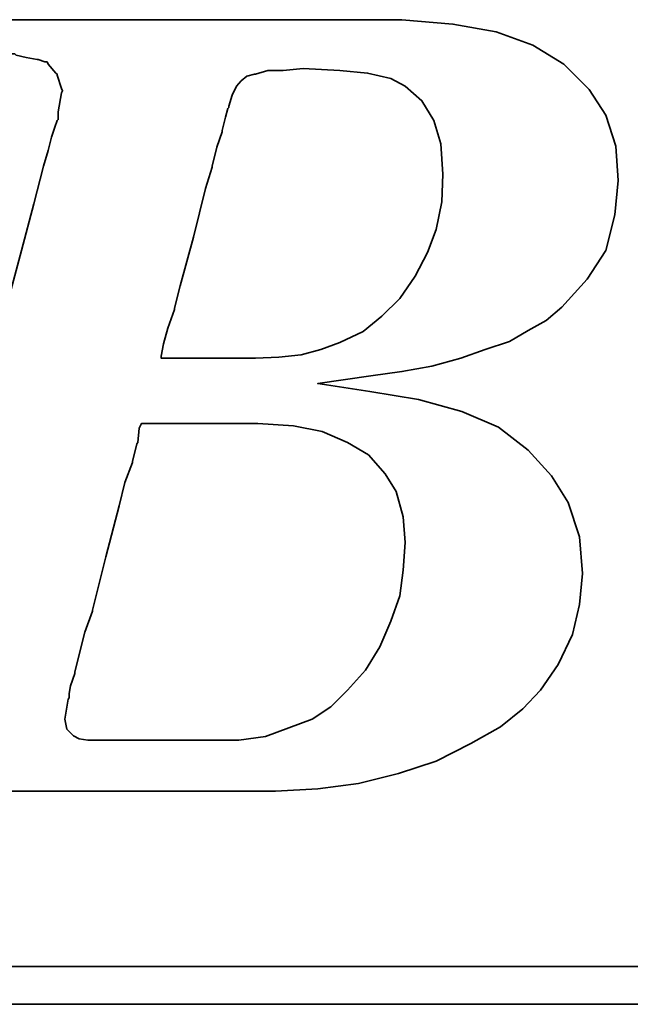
# Model space of a CAD drawing. Extents: x 23 to 255, y 52 to 193.
# Tile 31 of 52: x 175.41 to 177.37, y 112.86 to 116.01. Entities that reach past the tile are written whole.
import ezdxf

# ---------------------------------------------------------------- set-up
doc = ezdxf.new("R2010")
doc.units = 0
doc.header["$LTSCALE"] = 3
doc.header["$MEASUREMENT"] = 0
doc.layers.add('DIM', color=4, linetype='CONTINUOUS')
doc.layers.add('layer 1', color=7, linetype='CONTINUOUS')

# ---------------------------------------------------------------- blocks, each defined once
blk = doc.blocks.new('TBI MOTION logo(完整正式版)')
at = {"layer": 'layer 1', "color": 22, "lineweight": 35}
for points, knots in [([(-64.65375, -6.86375), (-64.65375, -6.86375), (-64.84375, -7.29625), (-64.84375, -7.29625), (-64.84375, -7.29625), (-64.84375, -7.29625), (-64.86875, -7.34375), (-64.86875, -7.34375), (-64.86875, -7.34375), (-64.86875, -7.34375), (-64.86875, -7.36875), (-64.86875, -7.36875), (-64.86875, -7.36875), (-64.86875, -7.36875), (-65.15375, -7.65375), (-65.15375, -7.65375), (-65.15375, -7.65375), (-65.15375, -7.65375), (-65.17875, -7.65375), (-65.17875, -7.65375), (-65.17875, -7.65375), (-65.17875, -7.65375), (-65.20375, -7.67875), (-65.20375, -7.67875), (-65.20375, -7.67875), (-65.20375, -7.67875), (-65.58875, -7.87125), (-65.58875, -7.87125), (-65.58875, -7.87125), (-65.58875, -7.87125), (-65.63375, -7.87125), (-65.63375, -7.87125), (-65.63375, -7.87125), (-65.63375, -7.87125), (-65.65875, -7.89375), (-65.65875, -7.89375), (-65.65875, -7.89375), (-65.65875, -7.89375), (-66.09375, -7.94375), (-66.09375, -7.94375), (-66.09375, -7.94375), (-66.09375, -7.94375), (-66.11375, -7.94375), (-66.11375, -7.94375), (-66.11375, -7.94375), (-66.11375, -7.94375), (-66.16375, -7.94375), (-66.16375, -7.94375), (-66.16375, -7.94375), (-66.16375, -7.94375), (-66.30875, -7.94375), (-66.30875, -7.94375), (-66.30875, -7.94375), (-66.30875, -7.94375), (-66.69375, -7.94375), (-66.69375, -7.94375), (-66.69375, -7.94375), (-66.69375, -7.94375), (-67.07375, -7.94375), (-67.07375, -7.94375), (-67.07375, -7.94375), (-67.07375, -7.94375), (-67.12375, -7.94375), (-67.12375, -7.94375), (-67.12375, -7.94375), (-67.12375, -7.94375), (-67.12375, -7.96625), (-67.12375, -7.96625), (-67.12375, -7.96625), (-67.12375, -7.96625), (-67.14875, -7.99125), (-67.14875, -7.99125), (-67.14875, -7.99125), (-67.14875, -7.99125), (-67.24375, -8.34875), (-67.24375, -8.34875), (-67.24375, -8.34875), (-67.24375, -8.34875), (-67.31375, -8.68625), (-67.31375, -8.68625), (-67.31375, -8.68625), (-67.31375, -8.68625), (-67.26875, -8.68625), (-67.26875, -8.68625), (-67.26875, -8.68625), (-67.26875, -8.68625), (-67.07375, -8.68625), (-67.07375, -8.68625), (-67.07375, -8.68625), (-67.07375, -8.68625), (-66.54875, -8.68625), (-66.54875, -8.68625), (-66.54875, -8.68625), (-66.54875, -8.68625), (-65.82625, -8.68625), (-65.82625, -8.68625), (-65.82625, -8.68625), (-65.82625, -8.68625), (-65.01375, -8.68625), (-65.01375, -8.68625), (-65.01375, -8.68625), (-65.01375, -8.68625), (-64.05375, -8.68625), (-64.05375, -8.68625), (-64.05375, -8.68625), (-64.05375, -8.68625), (-62.08375, -8.68625), (-62.08375, -8.68625), (-62.08375, -8.68625), (-62.08375, -8.68625), (-60.06875, -8.68625), (-60.06875, -8.68625), (-60.06875, -8.68625), (-60.06875, -8.68625), (-59.10875, -8.68625), (-59.10875, -8.68625), (-59.10875, -8.68625), (-59.10875, -8.68625), (-58.29375, -8.68625), (-58.29375, -8.68625), (-58.29375, -8.68625), (-58.29375, -8.68625), (-57.57375, -8.68625), (-57.57375, -8.68625), (-57.57375, -8.68625), (-57.57375, -8.68625), (-57.04875, -8.68625), (-57.04875, -8.68625), (-57.04875, -8.68625), (-57.04875, -8.68625), (-56.85375, -8.68625), (-56.85375, -8.68625), (-56.85375, -8.68625), (-56.85375, -8.68625), (-56.70875, -8.68625), (-56.70875, -8.68625), (-56.70875, -8.68625), (-56.70875, -8.68625), (-56.61375, -8.68625), (-56.61375, -8.68625), (-56.61375, -8.68625), (-56.61375, -8.68625), (-56.56875, -8.68625), (-56.56875, -8.68625), (-56.56875, -8.68625), (-56.56875, -8.68625), (-55.65375, -8.63875), (-55.65375, -8.63875), (-55.65375, -8.63875), (-55.65375, -8.63875), (-54.76875, -8.51875), (-54.76875, -8.51875), (-54.76875, -8.51875), (-54.76875, -8.51875), (-53.90375, -8.30375), (-53.90375, -8.30375), (-53.90375, -8.30375), (-53.90375, -8.30375), (-53.08875, -8.03875), (-53.08875, -8.03875), (-53.08875, -8.03875), (-53.08875, -8.03875), (-52.34375, -7.65375), (-52.34375, -7.65375), (-52.34375, -7.65375), (-52.34375, -7.65375), (-51.69875, -7.29625), (-51.69875, -7.29625), (-51.69875, -7.29625), (-51.69875, -7.29625), (-51.21875, -6.91125), (-51.21875, -6.91125), (-51.21875, -6.91125), (-51.21875, -6.91125), (-50.83375, -6.50375), (-50.83375, -6.50375), (-50.83375, -6.50375), (-50.83375, -6.50375), (-50.44875, -5.94875), (-50.44875, -5.94875), (-50.44875, -5.94875), (-50.44875, -5.94875), (-50.13875, -5.30375), (-50.13875, -5.30375), (-50.13875, -5.30375), (-50.13875, -5.30375), (-49.99375, -4.65375), (-49.99375, -4.65375), (-49.99375, -4.65375), (-49.99375, -4.65375), (-49.92375, -3.98375), (-49.92375, -3.98375), (-49.92375, -3.98375), (-49.92375, -3.98375), (-49.99375, -3.19374), (-49.99375, -3.19374), (-49.99375, -3.19374), (-49.99375, -3.19374), (-50.23374, -2.44874), (-50.23374, -2.44874), (-50.23374, -2.44874), (-50.23374, -2.44874), (-50.59375, -1.87374), (-50.59375, -1.87374), (-50.59375, -1.87374), (-50.59375, -1.87374), (-51.09875, -1.31874), (-51.09875, -1.31874), (-51.09875, -1.31874), (-51.09875, -1.31874), (-51.74375, -0.81875), (-51.74375, -0.81875), (-51.74375, -0.81875), (-51.74375, -0.81875), (-52.53875, -0.48125), (-52.53875, -0.48125), (-52.53875, -0.48125), (-52.53875, -0.48125), (-53.47375, -0.21875), (-53.47375, -0.21875), (-53.47375, -0.21875), (-53.47375, -0.21875), (-54.52875, -0.04874), (-54.52875, -0.04874), (-54.52875, -0.04874), (-54.52875, -0.04874), (-55.65375, 0.12125), (-55.65375, 0.12125), (-55.65375, 0.12125), (-55.65375, 0.12125), (-54.50375, 0.28624), (-54.50375, 0.28624), (-54.50375, 0.28624), (-54.50375, 0.28624), (-53.83375, 0.38124), (-53.83375, 0.38124), (-53.83375, 0.38124), (-53.83375, 0.38124), (-53.18375, 0.50125), (-53.18375, 0.50125), (-53.18375, 0.50125), (-53.18375, 0.50125), (-52.55875, 0.66874), (-52.55875, 0.66874), (-52.55875, 0.66874), (-52.55875, 0.66874), (-52.03375, 0.86124), (-52.03375, 0.86124), (-52.03375, 0.86124), (-52.03375, 0.86124), (-51.50374, 1.03124), (-51.50374, 1.03124), (-51.50374, 1.03124), (-51.50374, 1.03124), (-51.09875, 1.27125), (-51.09875, 1.27125), (-51.09875, 1.27125), (-51.09875, 1.27125), (-50.71375, 1.48624), (-50.71375, 1.48624), (-50.71375, 1.48624), (-50.71375, 1.48624), (-50.37625, 1.77625), (-50.37625, 1.77625), (-50.37625, 1.77625), (-50.37625, 1.77625), (-49.82375, 2.37625), (-49.82375, 2.37625), (-49.82375, 2.37625), (-49.82375, 2.37625), (-49.41875, 2.99625), (-49.41875, 2.99625), (-49.41875, 2.99625), (-49.41875, 2.99625), (-49.22375, 3.76625), (-49.22375, 3.76625), (-49.22375, 3.76625), (-49.22375, 3.76625), (-49.15375, 4.50874), (-49.15375, 4.50874), (-49.15375, 4.50874), (-49.15375, 4.50874), (-49.20375, 5.25125), (-49.20375, 5.25125), (-49.20375, 5.25125), (-49.20375, 5.25125), (-49.41875, 5.92625), (-49.41875, 5.92625), (-49.41875, 5.92625), (-49.41875, 5.92625), (-49.77875, 6.47625), (-49.77875, 6.47625), (-49.77875, 6.47625), (-49.77875, 6.47625), (-50.33125, 7.02624), (-50.33125, 7.02624), (-50.33125, 7.02624), (-50.33125, 7.02624), (-51.00125, 7.43625), (-51.00125, 7.43625), (-51.00125, 7.43625), (-51.00125, 7.43625), (-51.79375, 7.72625), (-51.79375, 7.72625), (-51.79375, 7.72625), (-51.79375, 7.72625), (-52.72875, 7.89124), (-52.72875, 7.89124), (-52.72875, 7.89124), (-52.72875, 7.89124), (-53.83375, 7.98625), (-53.83375, 7.98625), (-53.83375, 7.98625), (-53.83375, 7.98625), (-53.92875, 7.98625), (-53.92875, 7.98625), (-53.92875, 7.98625), (-53.92875, 7.98625), (-54.26375, 7.98625), (-54.26375, 7.98625), (-54.26375, 7.98625), (-54.26375, 7.98625), (-54.74375, 7.98625), (-54.74375, 7.98625), (-54.74375, 7.98625), (-54.74375, 7.98625), (-55.36875, 7.98625), (-55.36875, 7.98625), (-55.36875, 7.98625), (-55.36875, 7.98625), (-56.13375, 7.98625), (-56.13375, 7.98625), (-56.13375, 7.98625), (-56.13375, 7.98625), (-56.94875, 7.98625), (-56.94875, 7.98625), (-56.94875, 7.98625), (-56.94875, 7.98625), (-58.77625, 7.98625), (-58.77625, 7.98625), (-58.77625, 7.98625), (-58.77625, 7.98625), (-60.59875, 7.98625), (-60.59875, 7.98625), (-60.59875, 7.98625), (-60.59875, 7.98625), (-61.41375, 7.98625), (-61.41375, 7.98625), (-61.41375, 7.98625), (-61.41375, 7.98625), (-62.17875, 7.98625), (-62.17875, 7.98625), (-62.17875, 7.98625), (-62.17875, 7.98625), (-62.80375, 7.98625), (-62.80375, 7.98625), (-62.80375, 7.98625), (-62.80375, 7.98625), (-63.30625, 7.98625), (-63.30625, 7.98625), (-63.30625, 7.98625), (-63.30625, 7.98625), (-63.57375, 7.98625), (-63.57375, 7.98625), (-63.57375, 7.98625), (-63.57375, 7.98625), (-63.57375, 7.96375), (-63.57375, 7.96375), (-63.57375, 7.96375), (-63.57375, 7.96375), (-63.59875, 7.94125), (-63.59875, 7.94125), (-63.59875, 7.94125), (-63.59875, 7.94125), (-63.69375, 7.55625), (-63.69375, 7.55625), (-63.69375, 7.55625), (-63.69375, 7.55625), (-63.76375, 7.24624), (-63.76375, 7.24624), (-63.76375, 7.24624), (-63.76375, 7.24624), (-63.23875, 7.24624), (-63.23875, 7.24624), (-63.23875, 7.24624), (-63.23875, 7.24624), (-62.75875, 7.24624), (-62.75875, 7.24624), (-62.75875, 7.24624), (-62.75875, 7.24624), (-62.61125, 7.24624), (-62.61125, 7.24624), (-62.61125, 7.24624), (-62.61125, 7.24624), (-62.56625, 7.24624), (-62.56625, 7.24624), (-62.56625, 7.24624), (-62.56625, 7.24624), (-62.22875, 7.24624), (-62.22875, 7.24624), (-62.22875, 7.24624), (-62.22875, 7.24624), (-62.20375, 7.24624), (-62.20375, 7.24624), (-62.20375, 7.24624), (-62.20375, 7.24624), (-62.17875, 7.21875), (-62.17875, 7.21875), (-62.17875, 7.21875), (-62.17875, 7.21875), (-61.96375, 7.17125), (-61.96375, 7.17125), (-61.96375, 7.17125), (-61.96375, 7.17125), (-61.72375, 7.12624), (-61.72375, 7.12624), (-61.72375, 7.12624), (-61.72375, 7.12624), (-61.70375, 7.12624), (-61.70375, 7.12624), (-61.70375, 7.12624), (-61.70375, 7.12624), (-61.55875, 7.07624), (-61.55875, 7.07624), (-61.55875, 7.07624), (-61.55875, 7.07624), (-61.50875, 7.07624), (-61.50875, 7.07624), (-61.50875, 7.07624), (-61.50875, 7.07624), (-61.48375, 7.02624), (-61.48375, 7.02624), (-61.48375, 7.02624), (-61.48375, 7.02624), (-61.31875, 6.83375), (-61.31875, 6.83375), (-61.31875, 6.83375), (-61.31875, 6.83375), (-61.29375, 6.81125), (-61.29375, 6.81125), (-61.29375, 6.81125), (-61.29375, 6.81125), (-61.29375, 6.78625), (-61.29375, 6.78625), (-61.29375, 6.78625), (-61.29375, 6.78625), (-61.19875, 6.50124), (-61.19875, 6.50124), (-61.19875, 6.50124), (-61.19875, 6.50124), (-61.17375, 6.45124), (-61.17375, 6.45124), (-61.17375, 6.45124), (-61.17375, 6.45124), (-61.19875, 6.40625), (-61.19875, 6.40625), (-61.19875, 6.40625), (-61.19875, 6.40625), (-61.26875, 5.99624), (-61.26875, 5.99624), (-61.26875, 5.99624), (-61.26875, 5.99624), (-61.26875, 5.85125), (-61.26875, 5.85125), (-61.26875, 5.85125), (-61.26875, 5.85125), (-61.26875, 5.82625), (-61.26875, 5.82625), (-61.26875, 5.82625), (-61.26875, 5.82625), (-61.29375, 5.80625), (-61.29375, 5.80625), (-61.29375, 5.80625), (-61.29375, 5.80625), (-61.34125, 5.66125), (-61.34125, 5.66125), (-61.34125, 5.66125), (-61.34125, 5.66125), (-61.41375, 5.44625), (-61.41375, 5.44625), (-61.41375, 5.44625), (-61.41375, 5.44625), (-61.48375, 5.15625), (-61.48375, 5.15625), (-61.48375, 5.15625), (-61.48375, 5.15625), (-61.58375, 4.82124), (-61.58375, 4.82124), (-61.58375, 4.82124), (-61.58375, 4.82124), (-61.79875, 4.00375), (-61.79875, 4.00375), (-61.79875, 4.00375), (-61.79875, 4.00375), (-62.05875, 2.99625), (-62.05875, 2.99625), (-62.05875, 2.99625), (-62.05875, 2.99625), (-62.34875, 1.91625), (-62.34875, 1.91625), (-62.34875, 1.91625), (-62.34875, 1.91625), (-62.97375, -0.41124), (-62.97375, -0.41124), (-62.97375, -0.41124), (-62.97375, -0.41124), (-63.59875, -2.75875), (-63.59875, -2.75875), (-63.59875, -2.75875), (-63.59875, -2.75875), (-63.88375, -3.86374), (-63.88375, -3.86374), (-63.88375, -3.86374), (-63.88375, -3.86374), (-64.14875, -4.82374), (-64.14875, -4.82374), (-64.14875, -4.82374), (-64.14875, -4.82374), (-64.36375, -5.64125), (-64.36375, -5.64125), (-64.36375, -5.64125), (-64.36375, -5.64125), (-64.43625, -5.97625), (-64.43625, -5.97625), (-64.43625, -5.97625), (-64.43625, -5.97625), (-64.50875, -6.28625), (-64.50875, -6.28625), (-64.50875, -6.28625), (-64.50875, -6.28625), (-64.50875, -6.30875), (-64.50875, -6.30875), (-64.50875, -6.30875), (-64.50875, -6.30875), (-64.57875, -6.50375), (-64.57875, -6.50375), (-64.57875, -6.50375), (-64.57875, -6.50375), (-64.62875, -6.69625), (-64.62875, -6.69625), (-64.62875, -6.69625), (-64.62875, -6.69625), (-64.62875, -6.76875), (-64.62875, -6.76875), (-64.62875, -6.76875), (-64.62875, -6.76875), (-64.62875, -6.81375), (-64.62875, -6.81375), (-64.62875, -6.81375), (-64.62875, -6.81375), (-64.62875, -6.83875), (-64.62875, -6.83875), (-64.62875, -6.83875), (-64.62875, -6.83875), (-64.65375, -6.86375), (-64.65375, -6.86375)], [0, 0, 0, 0, 0.00719424, 0.00719424, 0.00719424, 0.00719424, 0.01438849, 0.01438849, 0.01438849, 0.01438849, 0.02158273, 0.02158273, 0.02158273, 0.02158273, 0.02877698, 0.02877698, 0.02877698, 0.02877698, 0.03597122, 0.03597122, 0.03597122, 0.03597122, 0.04316547, 0.04316547, 0.04316547, 0.04316547, 0.05035971, 0.05035971, 0.05035971, 0.05035971, 0.05755396, 0.05755396, 0.05755396, 0.05755396, 0.0647482, 0.0647482, 0.0647482, 0.0647482, 0.07194245, 0.07194245, 0.07194245, 0.07194245, 0.07913669, 0.07913669, 0.07913669, 0.07913669, 0.08633094, 0.08633094, 0.08633094, 0.08633094, 0.09352518, 0.09352518, 0.09352518, 0.09352518, 0.10071942, 0.10071942, 0.10071942, 0.10071942, 0.10791367, 0.10791367, 0.10791367, 0.10791367, 0.11510791, 0.11510791, 0.11510791, 0.11510791, 0.12230216, 0.12230216, 0.12230216, 0.12230216, 0.1294964, 0.1294964, 0.1294964, 0.1294964, 0.13669065, 0.13669065, 0.13669065, 0.13669065, 0.14388489, 0.14388489, 0.14388489, 0.14388489, 0.15107914, 0.15107914, 0.15107914, 0.15107914, 0.15827338, 0.15827338, 0.15827338, 0.15827338, 0.16546763, 0.16546763, 0.16546763, 0.16546763, 0.17266187, 0.17266187, 0.17266187, 0.17266187, 0.17985612, 0.17985612, 0.17985612, 0.17985612, 0.18705036, 0.18705036, 0.18705036, 0.18705036, 0.1942446, 0.1942446, 0.1942446, 0.1942446, 0.20143885, 0.20143885, 0.20143885, 0.20143885, 0.20863309, 0.20863309, 0.20863309, 0.20863309, 0.21582734, 0.21582734, 0.21582734, 0.21582734, 0.22302158, 0.22302158, 0.22302158, 0.22302158, 0.23021583, 0.23021583, 0.23021583, 0.23021583, 0.23741007, 0.23741007, 0.23741007, 0.23741007, 0.24460432, 0.24460432, 0.24460432, 0.24460432, 0.25179856, 0.25179856, 0.25179856, 0.25179856, 0.25899281, 0.25899281, 0.25899281, 0.25899281, 0.26618705, 0.26618705, 0.26618705, 0.26618705, 0.27338129, 0.27338129, 0.27338129, 0.27338129, 0.28057554, 0.28057554, 0.28057554, 0.28057554, 0.28776978, 0.28776978, 0.28776978, 0.28776978, 0.29496403, 0.29496403, 0.29496403, 0.29496403, 0.30215827, 0.30215827, 0.30215827, 0.30215827, 0.30935252, 0.30935252, 0.30935252, 0.30935252, 0.31654676, 0.31654676, 0.31654676, 0.31654676, 0.32374101, 0.32374101, 0.32374101, 0.32374101, 0.33093525, 0.33093525, 0.33093525, 0.33093525, 0.3381295, 0.3381295, 0.3381295, 0.3381295, 0.34532374, 0.34532374, 0.34532374, 0.34532374, 0.35251799, 0.35251799, 0.35251799, 0.35251799, 0.35971223, 0.35971223, 0.35971223, 0.35971223, 0.36690647, 0.36690647, 0.36690647, 0.36690647, 0.37410072, 0.37410072, 0.37410072, 0.37410072, 0.38129496, 0.38129496, 0.38129496, 0.38129496, 0.38848921, 0.38848921, 0.38848921, 0.38848921, 0.39568345, 0.39568345, 0.39568345, 0.39568345, 0.4028777, 0.4028777, 0.4028777, 0.4028777, 0.41007194, 0.41007194, 0.41007194, 0.41007194, 0.41726619, 0.41726619, 0.41726619, 0.41726619, 0.42446043, 0.42446043, 0.42446043, 0.42446043, 0.43165468, 0.43165468, 0.43165468, 0.43165468, 0.43884892, 0.43884892, 0.43884892, 0.43884892, 0.44604317, 0.44604317, 0.44604317, 0.44604317, 0.45323741, 0.45323741, 0.45323741, 0.45323741, 0.46043165, 0.46043165, 0.46043165, 0.46043165, 0.4676259, 0.4676259, 0.4676259, 0.4676259, 0.47482014, 0.47482014, 0.47482014, 0.47482014, 0.48201439, 0.48201439, 0.48201439, 0.48201439, 0.48920863, 0.48920863, 0.48920863, 0.48920863, 0.49640288, 0.49640288, 0.49640288, 0.49640288, 0.50359712, 0.50359712, 0.50359712, 0.50359712, 0.51079137, 0.51079137, 0.51079137, 0.51079137, 0.51798561, 0.51798561, 0.51798561, 0.51798561, 0.52517986, 0.52517986, 0.52517986, 0.52517986, 0.5323741, 0.5323741, 0.5323741, 0.5323741, 0.53956835, 0.53956835, 0.53956835, 0.53956835, 0.54676259, 0.54676259, 0.54676259, 0.54676259, 0.55395683, 0.55395683, 0.55395683, 0.55395683, 0.56115108, 0.56115108, 0.56115108, 0.56115108, 0.56834532, 0.56834532, 0.56834532, 0.56834532, 0.57553957, 0.57553957, 0.57553957, 0.57553957, 0.58273381, 0.58273381, 0.58273381, 0.58273381, 0.58992806, 0.58992806, 0.58992806, 0.58992806, 0.5971223, 0.5971223, 0.5971223, 0.5971223, 0.60431655, 0.60431655, 0.60431655, 0.60431655, 0.61151079, 0.61151079, 0.61151079, 0.61151079, 0.61870504, 0.61870504, 0.61870504, 0.61870504, 0.62589928, 0.62589928, 0.62589928, 0.62589928, 0.63309353, 0.63309353, 0.63309353, 0.63309353, 0.64028777, 0.64028777, 0.64028777, 0.64028777, 0.64748201, 0.64748201, 0.64748201, 0.64748201, 0.65467626, 0.65467626, 0.65467626, 0.65467626, 0.6618705, 0.6618705, 0.6618705, 0.6618705, 0.66906475, 0.66906475, 0.66906475, 0.66906475, 0.67625899, 0.67625899, 0.67625899, 0.67625899, 0.68345324, 0.68345324, 0.68345324, 0.68345324, 0.69064748, 0.69064748, 0.69064748, 0.69064748, 0.69784173, 0.69784173, 0.69784173, 0.69784173, 0.70503597, 0.70503597, 0.70503597, 0.70503597, 0.71223022, 0.71223022, 0.71223022, 0.71223022, 0.71942446, 0.71942446, 0.71942446, 0.71942446, 0.72661871, 0.72661871, 0.72661871, 0.72661871, 0.73381295, 0.73381295, 0.73381295, 0.73381295, 0.74100719, 0.74100719, 0.74100719, 0.74100719, 0.74820144, 0.74820144, 0.74820144, 0.74820144, 0.75539568, 0.75539568, 0.75539568, 0.75539568, 0.76258993, 0.76258993, 0.76258993, 0.76258993, 0.76978417, 0.76978417, 0.76978417, 0.76978417, 0.77697842, 0.77697842, 0.77697842, 0.77697842, 0.78417266, 0.78417266, 0.78417266, 0.78417266, 0.79136691, 0.79136691, 0.79136691, 0.79136691, 0.79856115, 0.79856115, 0.79856115, 0.79856115, 0.8057554, 0.8057554, 0.8057554, 0.8057554, 0.81294964, 0.81294964, 0.81294964, 0.81294964, 0.82014388, 0.82014388, 0.82014388, 0.82014388, 0.82733813, 0.82733813, 0.82733813, 0.82733813, 0.83453237, 0.83453237, 0.83453237, 0.83453237, 0.84172662, 0.84172662, 0.84172662, 0.84172662, 0.84892086, 0.84892086, 0.84892086, 0.84892086, 0.85611511, 0.85611511, 0.85611511, 0.85611511, 0.86330935, 0.86330935, 0.86330935, 0.86330935, 0.8705036, 0.8705036, 0.8705036, 0.8705036, 0.87769784, 0.87769784, 0.87769784, 0.87769784, 0.88489209, 0.88489209, 0.88489209, 0.88489209, 0.89208633, 0.89208633, 0.89208633, 0.89208633, 0.89928058, 0.89928058, 0.89928058, 0.89928058, 0.90647482, 0.90647482, 0.90647482, 0.90647482, 0.91366906, 0.91366906, 0.91366906, 0.91366906, 0.92086331, 0.92086331, 0.92086331, 0.92086331, 0.92805755, 0.92805755, 0.92805755, 0.92805755, 0.9352518, 0.9352518, 0.9352518, 0.9352518, 0.94244604, 0.94244604, 0.94244604, 0.94244604, 0.94964029, 0.94964029, 0.94964029, 0.94964029, 0.95683453, 0.95683453, 0.95683453, 0.95683453, 0.96402878, 0.96402878, 0.96402878, 0.96402878, 0.97122302, 0.97122302, 0.97122302, 0.97122302, 0.97841727, 0.97841727, 0.97841727, 0.97841727, 0.98561151, 0.98561151, 0.98561151, 0.98561151, 0.99280576, 0.99280576, 0.99280576, 0.99280576, 1, 1, 1, 1]), ([(-57.50375, 6.35625), (-57.50375, 6.35625), (-57.57375, 6.11625), (-57.57375, 6.11625), (-57.57375, 6.11625), (-57.57375, 6.11625), (-57.57375, 6.09125), (-57.57375, 6.09125), (-57.57375, 6.09125), (-57.57375, 6.09125), (-57.59875, 6.06625), (-57.59875, 6.06625), (-57.59875, 6.06625), (-57.59875, 6.06625), (-57.64875, 5.87625), (-57.64875, 5.87625), (-57.64875, 5.87625), (-57.64875, 5.87625), (-57.71875, 5.58875), (-57.71875, 5.58875), (-57.71875, 5.58875), (-57.71875, 5.58875), (-57.71875, 5.56625), (-57.71875, 5.56625), (-57.71875, 5.56625), (-57.71875, 5.56625), (-57.83875, 5.23125), (-57.83875, 5.23125), (-57.83875, 5.23125), (-57.83875, 5.23125), (-57.93625, 4.82124), (-57.93625, 4.82124), (-57.93625, 4.82124), (-57.93625, 4.82124), (-57.93625, 4.79624), (-57.93625, 4.79624), (-57.93625, 4.79624), (-57.93625, 4.79624), (-58.07875, 4.34125), (-58.07875, 4.34125), (-58.07875, 4.34125), (-58.07875, 4.34125), (-58.34375, 3.28625), (-58.34375, 3.28625), (-58.34375, 3.28625), (-58.34375, 3.28625), (-58.62875, 2.23124), (-58.62875, 2.23124), (-58.62875, 2.23124), (-58.62875, 2.23124), (-58.74875, 1.75125), (-58.74875, 1.75125), (-58.74875, 1.75125), (-58.74875, 1.75125), (-58.74875, 1.72625), (-58.74875, 1.72625), (-58.74875, 1.72625), (-58.74875, 1.72625), (-58.89375, 1.31625), (-58.89375, 1.31625), (-58.89375, 1.31625), (-58.89375, 1.31625), (-58.98875, 0.98124), (-58.98875, 0.98124), (-58.98875, 0.98124), (-58.98875, 0.98124), (-59.03875, 0.71625), (-59.03875, 0.71625), (-59.03875, 0.71625), (-59.03875, 0.71625), (-59.03875, 0.66874), (-59.03875, 0.66874), (-59.03875, 0.66874), (-59.03875, 0.66874), (-58.91875, 0.66874), (-58.91875, 0.66874), (-58.91875, 0.66874), (-58.91875, 0.66874), (-58.53375, 0.66874), (-58.53375, 0.66874), (-58.53375, 0.66874), (-58.53375, 0.66874), (-58.10375, 0.66874), (-58.10375, 0.66874), (-58.10375, 0.66874), (-58.10375, 0.66874), (-57.66875, 0.66874), (-57.66875, 0.66874), (-57.66875, 0.66874), (-57.66875, 0.66874), (-57.33375, 0.66874), (-57.33375, 0.66874), (-57.33375, 0.66874), (-57.33375, 0.66874), (-57.09375, 0.66874), (-57.09375, 0.66874), (-57.09375, 0.66874), (-57.09375, 0.66874), (-56.99875, 0.66874), (-56.99875, 0.66874), (-56.99875, 0.66874), (-56.99875, 0.66874), (-56.49375, 0.69374), (-56.49375, 0.69374), (-56.49375, 0.69374), (-56.49375, 0.69374), (-56.01375, 0.74374), (-56.01375, 0.74374), (-56.01375, 0.74374), (-56.01375, 0.74374), (-55.58375, 0.86124), (-55.58375, 0.86124), (-55.58375, 0.86124), (-55.58375, 0.86124), (-55.17375, 1.00624), (-55.17375, 1.00624), (-55.17375, 1.00624), (-55.17375, 1.00624), (-54.67375, 1.24625), (-54.67375, 1.24625), (-54.67375, 1.24625), (-54.67375, 1.24625), (-54.26375, 1.58124), (-54.26375, 1.58124), (-54.26375, 1.58124), (-54.26375, 1.58124), (-53.87875, 1.96374), (-53.87875, 1.96374), (-53.87875, 1.96374), (-53.87875, 1.96374), (-53.54375, 2.44625), (-53.54375, 2.44625), (-53.54375, 2.44625), (-53.54375, 2.44625), (-53.27875, 2.95125), (-53.27875, 2.95125), (-53.27875, 2.95125), (-53.27875, 2.95125), (-53.08875, 3.45124), (-53.08875, 3.45124), (-53.08875, 3.45124), (-53.08875, 3.45124), (-52.96875, 4.05124), (-52.96875, 4.05124), (-52.96875, 4.05124), (-52.96875, 4.05124), (-52.94375, 4.65125), (-52.94375, 4.65125), (-52.94375, 4.65125), (-52.94375, 4.65125), (-52.99375, 5.30125), (-52.99375, 5.30125), (-52.99375, 5.30125), (-52.99375, 5.30125), (-53.13875, 5.80625), (-53.13875, 5.80625), (-53.13875, 5.80625), (-53.13875, 5.80625), (-53.39875, 6.23625), (-53.39875, 6.23625), (-53.39875, 6.23625), (-53.39875, 6.23625), (-53.75875, 6.54875), (-53.75875, 6.54875), (-53.75875, 6.54875), (-53.75875, 6.54875), (-54.07375, 6.71625), (-54.07375, 6.71625), (-54.07375, 6.71625), (-54.07375, 6.71625), (-54.57375, 6.83375), (-54.57375, 6.83375), (-54.57375, 6.83375), (-54.57375, 6.83375), (-55.17375, 6.88625), (-55.17375, 6.88625), (-55.17375, 6.88625), (-55.17375, 6.88625), (-55.96875, 6.93125), (-55.96875, 6.93125), (-55.96875, 6.93125), (-55.96875, 6.93125), (-56.39875, 6.88625), (-56.39875, 6.88625), (-56.39875, 6.88625), (-56.39875, 6.88625), (-56.42125, 6.88625), (-56.42125, 6.88625), (-56.42125, 6.88625), (-56.42125, 6.88625), (-56.73375, 6.88625), (-56.73375, 6.88625), (-56.73375, 6.88625), (-56.73375, 6.88625), (-56.99875, 6.81125), (-56.99875, 6.81125), (-56.99875, 6.81125), (-56.99875, 6.81125), (-57.02375, 6.81125), (-57.02375, 6.81125), (-57.02375, 6.81125), (-57.02375, 6.81125), (-57.18875, 6.76625), (-57.18875, 6.76625), (-57.18875, 6.76625), (-57.18875, 6.76625), (-57.30875, 6.66625), (-57.30875, 6.66625), (-57.30875, 6.66625), (-57.30875, 6.66625), (-57.40875, 6.54875), (-57.40875, 6.54875), (-57.40875, 6.54875), (-57.40875, 6.54875), (-57.50375, 6.35625), (-57.50375, 6.35625)], [0, 0, 0, 0, 0.01851852, 0.01851852, 0.01851852, 0.01851852, 0.03703704, 0.03703704, 0.03703704, 0.03703704, 0.05555556, 0.05555556, 0.05555556, 0.05555556, 0.07407407, 0.07407407, 0.07407407, 0.07407407, 0.09259259, 0.09259259, 0.09259259, 0.09259259, 0.11111111, 0.11111111, 0.11111111, 0.11111111, 0.12962963, 0.12962963, 0.12962963, 0.12962963, 0.14814815, 0.14814815, 0.14814815, 0.14814815, 0.16666667, 0.16666667, 0.16666667, 0.16666667, 0.18518519, 0.18518519, 0.18518519, 0.18518519, 0.2037037, 0.2037037, 0.2037037, 0.2037037, 0.22222222, 0.22222222, 0.22222222, 0.22222222, 0.24074074, 0.24074074, 0.24074074, 0.24074074, 0.25925926, 0.25925926, 0.25925926, 0.25925926, 0.27777778, 0.27777778, 0.27777778, 0.27777778, 0.2962963, 0.2962963, 0.2962963, 0.2962963, 0.31481481, 0.31481481, 0.31481481, 0.31481481, 0.33333333, 0.33333333, 0.33333333, 0.33333333, 0.35185185, 0.35185185, 0.35185185, 0.35185185, 0.37037037, 0.37037037, 0.37037037, 0.37037037, 0.38888889, 0.38888889, 0.38888889, 0.38888889, 0.40740741, 0.40740741, 0.40740741, 0.40740741, 0.42592593, 0.42592593, 0.42592593, 0.42592593, 0.44444444, 0.44444444, 0.44444444, 0.44444444, 0.46296296, 0.46296296, 0.46296296, 0.46296296, 0.48148148, 0.48148148, 0.48148148, 0.48148148, 0.5, 0.5, 0.5, 0.5, 0.51851852, 0.51851852, 0.51851852, 0.51851852, 0.53703704, 0.53703704, 0.53703704, 0.53703704, 0.55555556, 0.55555556, 0.55555556, 0.55555556, 0.57407407, 0.57407407, 0.57407407, 0.57407407, 0.59259259, 0.59259259, 0.59259259, 0.59259259, 0.61111111, 0.61111111, 0.61111111, 0.61111111, 0.62962963, 0.62962963, 0.62962963, 0.62962963, 0.64814815, 0.64814815, 0.64814815, 0.64814815, 0.66666667, 0.66666667, 0.66666667, 0.66666667, 0.68518519, 0.68518519, 0.68518519, 0.68518519, 0.7037037, 0.7037037, 0.7037037, 0.7037037, 0.72222222, 0.72222222, 0.72222222, 0.72222222, 0.74074074, 0.74074074, 0.74074074, 0.74074074, 0.75925926, 0.75925926, 0.75925926, 0.75925926, 0.77777778, 0.77777778, 0.77777778, 0.77777778, 0.7962963, 0.7962963, 0.7962963, 0.7962963, 0.81481481, 0.81481481, 0.81481481, 0.81481481, 0.83333333, 0.83333333, 0.83333333, 0.83333333, 0.85185185, 0.85185185, 0.85185185, 0.85185185, 0.87037037, 0.87037037, 0.87037037, 0.87037037, 0.88888889, 0.88888889, 0.88888889, 0.88888889, 0.90740741, 0.90740741, 0.90740741, 0.90740741, 0.92592593, 0.92592593, 0.92592593, 0.92592593, 0.94444444, 0.94444444, 0.94444444, 0.94444444, 0.96296296, 0.96296296, 0.96296296, 0.96296296, 0.98148148, 0.98148148, 0.98148148, 0.98148148, 1, 1, 1, 1]), ([(-61.03125, -6.57375), (-61.03125, -6.57375), (-61.03125, -6.67125), (-61.03125, -6.67125), (-61.03125, -6.67125), (-61.03125, -6.67125), (-61.05375, -6.69625), (-61.05375, -6.69625), (-61.05375, -6.69625), (-61.05375, -6.69625), (-61.12375, -7.12875), (-61.12375, -7.12875), (-61.12375, -7.12875), (-61.12375, -7.12875), (-61.07875, -7.34375), (-61.07875, -7.34375), (-61.07875, -7.34375), (-61.07875, -7.34375), (-60.93375, -7.48875), (-60.93375, -7.48875), (-60.93375, -7.48875), (-60.93375, -7.48875), (-60.81375, -7.55625), (-60.81375, -7.55625), (-60.81375, -7.55625), (-60.81375, -7.55625), (-60.62375, -7.58375), (-60.62375, -7.58375), (-60.62375, -7.58375), (-60.62375, -7.58375), (-60.30875, -7.58375), (-60.30875, -7.58375), (-60.30875, -7.58375), (-60.30875, -7.58375), (-59.97375, -7.58375), (-59.97375, -7.58375), (-59.97375, -7.58375), (-59.97375, -7.58375), (-59.87875, -7.58375), (-59.87875, -7.58375), (-59.87875, -7.58375), (-59.87875, -7.58375), (-59.63625, -7.58375), (-59.63625, -7.58375), (-59.63625, -7.58375), (-59.63625, -7.58375), (-58.96875, -7.58375), (-58.96875, -7.58375), (-58.96875, -7.58375), (-58.96875, -7.58375), (-58.29375, -7.58375), (-58.29375, -7.58375), (-58.29375, -7.58375), (-58.29375, -7.58375), (-58.05375, -7.58375), (-58.05375, -7.58375), (-58.05375, -7.58375), (-58.05375, -7.58375), (-57.98375, -7.58375), (-57.98375, -7.58375), (-57.98375, -7.58375), (-57.98375, -7.58375), (-57.35875, -7.58375), (-57.35875, -7.58375), (-57.35875, -7.58375), (-57.35875, -7.58375), (-56.78375, -7.50875), (-56.78375, -7.50875), (-56.78375, -7.50875), (-56.78375, -7.50875), (-56.27875, -7.31875), (-56.27875, -7.31875), (-56.27875, -7.31875), (-56.27875, -7.31875), (-55.77375, -7.12875), (-55.77375, -7.12875), (-55.77375, -7.12875), (-55.77375, -7.12875), (-55.36875, -6.86375), (-55.36875, -6.86375), (-55.36875, -6.86375), (-55.36875, -6.86375), (-55.00875, -6.50375), (-55.00875, -6.50375), (-55.00875, -6.50375), (-55.00875, -6.50375), (-54.62375, -6.06875), (-54.62375, -6.06875), (-54.62375, -6.06875), (-54.62375, -6.06875), (-54.31375, -5.56875), (-54.31375, -5.56875), (-54.31375, -5.56875), (-54.31375, -5.56875), (-54.07375, -5.01625), (-54.07375, -5.01625), (-54.07375, -5.01625), (-54.07375, -5.01625), (-53.87875, -4.46374), (-53.87875, -4.46374), (-53.87875, -4.46374), (-53.87875, -4.46374), (-53.80875, -3.91375), (-53.80875, -3.91375), (-53.80875, -3.91375), (-53.80875, -3.91375), (-53.75875, -3.31375), (-53.75875, -3.31375), (-53.75875, -3.31375), (-53.75875, -3.31375), (-53.80875, -2.75875), (-53.80875, -2.75875), (-53.80875, -2.75875), (-53.80875, -2.75875), (-53.95375, -2.20875), (-53.95375, -2.20875), (-53.95375, -2.20875), (-53.95375, -2.20875), (-54.19375, -1.82625), (-54.19375, -1.82625), (-54.19375, -1.82625), (-54.19375, -1.82625), (-54.55375, -1.41875), (-54.55375, -1.41875), (-54.55375, -1.41875), (-54.55375, -1.41875), (-55.00875, -1.15125), (-55.00875, -1.15125), (-55.00875, -1.15125), (-55.00875, -1.15125), (-55.56125, -0.91375), (-55.56125, -0.91375), (-55.56125, -0.91375), (-55.56125, -0.91375), (-56.18125, -0.79375), (-56.18125, -0.79375), (-56.18125, -0.79375), (-56.18125, -0.79375), (-56.94875, -0.74374), (-56.94875, -0.74374), (-56.94875, -0.74374), (-56.94875, -0.74374), (-56.99875, -0.74374), (-56.99875, -0.74374), (-56.99875, -0.74374), (-56.99875, -0.74374), (-57.09375, -0.74374), (-57.09375, -0.74374), (-57.09375, -0.74374), (-57.09375, -0.74374), (-57.38375, -0.74374), (-57.38375, -0.74374), (-57.38375, -0.74374), (-57.38375, -0.74374), (-57.76875, -0.74374), (-57.76875, -0.74374), (-57.76875, -0.74374), (-57.76875, -0.74374), (-58.24625, -0.74374), (-58.24625, -0.74374), (-58.24625, -0.74374), (-58.24625, -0.74374), (-58.72875, -0.74374), (-58.72875, -0.74374), (-58.72875, -0.74374), (-58.72875, -0.74374), (-59.20875, -0.74374), (-59.20875, -0.74374), (-59.20875, -0.74374), (-59.20875, -0.74374), (-59.46875, -0.74374), (-59.46875, -0.74374), (-59.46875, -0.74374), (-59.46875, -0.74374), (-59.51625, -0.83875), (-59.51625, -0.83875), (-59.51625, -0.83875), (-59.51625, -0.83875), (-59.54375, -1.15125), (-59.54375, -1.15125), (-59.54375, -1.15125), (-59.54375, -1.15125), (-59.56375, -1.17874), (-59.56375, -1.17874), (-59.56375, -1.17874), (-59.56375, -1.17874), (-59.66375, -1.55875), (-59.66375, -1.55875), (-59.66375, -1.55875), (-59.66375, -1.55875), (-59.66375, -1.58375), (-59.66375, -1.58375), (-59.66375, -1.58375), (-59.66375, -1.58375), (-59.82875, -2.01874), (-59.82875, -2.01874), (-59.82875, -2.01874), (-59.82875, -2.01874), (-59.94875, -2.52125), (-59.94875, -2.52125), (-59.94875, -2.52125), (-59.94875, -2.52125), (-60.23875, -3.62375), (-60.23875, -3.62375), (-60.23875, -3.62375), (-60.23875, -3.62375), (-60.52375, -4.77624), (-60.52375, -4.77624), (-60.52375, -4.77624), (-60.52375, -4.77624), (-60.52375, -4.79874), (-60.52375, -4.79874), (-60.52375, -4.79874), (-60.52375, -4.79874), (-60.69125, -5.25375), (-60.69125, -5.25375), (-60.69125, -5.25375), (-60.69125, -5.25375), (-60.81375, -5.73625), (-60.81375, -5.73625), (-60.81375, -5.73625), (-60.81375, -5.73625), (-60.90875, -6.11875), (-60.90875, -6.11875), (-60.90875, -6.11875), (-60.90875, -6.11875), (-60.90875, -6.14375), (-60.90875, -6.14375), (-60.90875, -6.14375), (-60.90875, -6.14375), (-61.00375, -6.40875), (-61.00375, -6.40875), (-61.00375, -6.40875), (-61.00375, -6.40875), (-61.03125, -6.57375), (-61.03125, -6.57375)], [0, 0, 0, 0, 0.01694915, 0.01694915, 0.01694915, 0.01694915, 0.03389831, 0.03389831, 0.03389831, 0.03389831, 0.05084746, 0.05084746, 0.05084746, 0.05084746, 0.06779661, 0.06779661, 0.06779661, 0.06779661, 0.08474576, 0.08474576, 0.08474576, 0.08474576, 0.10169492, 0.10169492, 0.10169492, 0.10169492, 0.11864407, 0.11864407, 0.11864407, 0.11864407, 0.13559322, 0.13559322, 0.13559322, 0.13559322, 0.15254237, 0.15254237, 0.15254237, 0.15254237, 0.16949153, 0.16949153, 0.16949153, 0.16949153, 0.18644068, 0.18644068, 0.18644068, 0.18644068, 0.20338983, 0.20338983, 0.20338983, 0.20338983, 0.22033898, 0.22033898, 0.22033898, 0.22033898, 0.23728814, 0.23728814, 0.23728814, 0.23728814, 0.25423729, 0.25423729, 0.25423729, 0.25423729, 0.27118644, 0.27118644, 0.27118644, 0.27118644, 0.28813559, 0.28813559, 0.28813559, 0.28813559, 0.30508475, 0.30508475, 0.30508475, 0.30508475, 0.3220339, 0.3220339, 0.3220339, 0.3220339, 0.33898305, 0.33898305, 0.33898305, 0.33898305, 0.3559322, 0.3559322, 0.3559322, 0.3559322, 0.37288136, 0.37288136, 0.37288136, 0.37288136, 0.38983051, 0.38983051, 0.38983051, 0.38983051, 0.40677966, 0.40677966, 0.40677966, 0.40677966, 0.42372881, 0.42372881, 0.42372881, 0.42372881, 0.44067797, 0.44067797, 0.44067797, 0.44067797, 0.45762712, 0.45762712, 0.45762712, 0.45762712, 0.47457627, 0.47457627, 0.47457627, 0.47457627, 0.49152542, 0.49152542, 0.49152542, 0.49152542, 0.50847458, 0.50847458, 0.50847458, 0.50847458, 0.52542373, 0.52542373, 0.52542373, 0.52542373, 0.54237288, 0.54237288, 0.54237288, 0.54237288, 0.55932203, 0.55932203, 0.55932203, 0.55932203, 0.57627119, 0.57627119, 0.57627119, 0.57627119, 0.59322034, 0.59322034, 0.59322034, 0.59322034, 0.61016949, 0.61016949, 0.61016949, 0.61016949, 0.62711864, 0.62711864, 0.62711864, 0.62711864, 0.6440678, 0.6440678, 0.6440678, 0.6440678, 0.66101695, 0.66101695, 0.66101695, 0.66101695, 0.6779661, 0.6779661, 0.6779661, 0.6779661, 0.69491525, 0.69491525, 0.69491525, 0.69491525, 0.71186441, 0.71186441, 0.71186441, 0.71186441, 0.72881356, 0.72881356, 0.72881356, 0.72881356, 0.74576271, 0.74576271, 0.74576271, 0.74576271, 0.76271186, 0.76271186, 0.76271186, 0.76271186, 0.77966102, 0.77966102, 0.77966102, 0.77966102, 0.79661017, 0.79661017, 0.79661017, 0.79661017, 0.81355932, 0.81355932, 0.81355932, 0.81355932, 0.83050847, 0.83050847, 0.83050847, 0.83050847, 0.84745763, 0.84745763, 0.84745763, 0.84745763, 0.86440678, 0.86440678, 0.86440678, 0.86440678, 0.88135593, 0.88135593, 0.88135593, 0.88135593, 0.89830508, 0.89830508, 0.89830508, 0.89830508, 0.91525424, 0.91525424, 0.91525424, 0.91525424, 0.93220339, 0.93220339, 0.93220339, 0.93220339, 0.94915254, 0.94915254, 0.94915254, 0.94915254, 0.96610169, 0.96610169, 0.96610169, 0.96610169, 0.98305085, 0.98305085, 0.98305085, 0.98305085, 1, 1, 1, 1]), ([(75.90875, -9.47875), (75.90875, -9.47875), (75.90875, -12.28625), (75.90875, -12.28625), (75.90875, -12.28625), (75.90875, -12.28625), (75.90875, -12.47875), (75.90875, -12.47875), (75.90875, -12.47875), (75.90875, -12.47875), (75.71625, -12.47875), (75.71625, -12.47875), (75.71625, -12.47875), (75.71625, -12.47875), (-88.32875, -12.47875), (-88.32875, -12.47875), (-88.32875, -12.47875), (-88.32875, -12.47875), (-88.32875, -13.29375), (-88.32875, -13.29375), (-88.32875, -13.29375), (-88.32875, -13.29375), (82.89125, -13.29375), (82.89125, -13.29375), (82.89125, -13.29375), (82.89125, -13.29375), (75.90875, -9.47875), (75.90875, -9.47875)], [0, 0, 0, 0, 0.14285714, 0.14285714, 0.14285714, 0.14285714, 0.28571429, 0.28571429, 0.28571429, 0.28571429, 0.42857143, 0.42857143, 0.42857143, 0.42857143, 0.57142857, 0.57142857, 0.57142857, 0.57142857, 0.71428571, 0.71428571, 0.71428571, 0.71428571, 0.85714286, 0.85714286, 0.85714286, 0.85714286, 1, 1, 1, 1])]:
    blk.add_open_spline(points, degree=3, knots=knots, dxfattribs=at)

msp = doc.modelspace()

# ---------------------------------------------------------------- block references
at = {"layer": 'DIM', "color": 7, "xscale": 0.1478062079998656, "yscale": 0.1478062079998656, "zscale": 0.1478062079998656}
msp.add_blockref('TBI MOTION logo(完整正式版)', (184.5925, 114.8298), dxfattribs=at)

doc.saveas('drawing.dxf')
